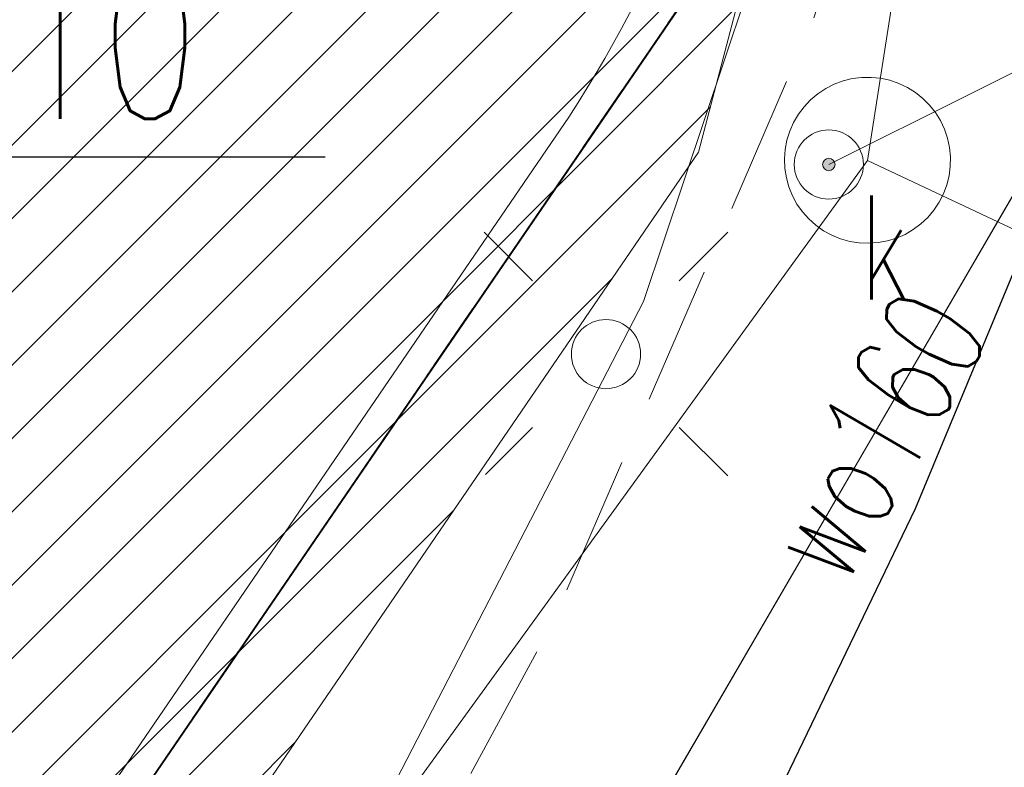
# Model space of a CAD drawing. Header units: metres. Extents: x 6567444 to 13135881, y 5574237 to 11149086.
# Tile 56 of 212: x 6567936.86 to 6567943.98, y 5574405.56 to 5574410.97. Entities that reach past the tile are written whole.
import ezdxf
from ezdxf.enums import TextEntityAlignment as Align

# ---------------------------------------------------------------- set-up
doc = ezdxf.new("R2010")
doc.units = ezdxf.units.M
for name, pattern in [('_MDCP$0$L_0_03', [1, 0.5, -0.5]), ('_MDCP$0$L_0_04', [1.5, 1, -0.5]), ('GE.I.6640.1.468.2024_MDCP_dodatkowe pomiary_12.03.2026$0$L_0_03', [1, 0.5, -0.5]), ('GE.I.6640.1.468.2024_MDCP_dodatkowe pomiary_12.03.2026$0$L_0_04', [1.5, 1, -0.5])]:
    doc.linetypes.add(name, pattern=pattern)
for name, color, linetype, lineweight in [('_MDCP$0$EGB_DzialkaEwidencyjna', 7, 'Continuous', 18), ('_MDCP$0$EGB_Klasouzytek', 92, 'Continuous', 18), ('_MDCP$0$EGB_KonturUzytkuGruntowego', 92, 'Continuous', 18), ('_MDCP$0$GES_InneUrzadzeniaTowarzyszace', 7, 'Continuous', 18), ('_MDCP$0$GES_InneUrzadzeniaTowarzyszace_P', 7, 'Continuous', 18), ('_MDCP$0$GES_PrzewodElektroenergetyczny', 1, 'Continuous', 18), ('_MDCP$0$GES_Rzedna', 7, 'Continuous', 18), ('_MDCP$0$GES_UrzadzeniaSiecElektroenergetyczna_P', 7, 'Continuous', 18), ('_MDCP$0$OT_Komunikacja', 7, 'Continuous', 18), ('_MDCP$0$Z_GRANICE SPRAWDZONE', 100, 'Continuous', 30), ('_MDCP$1$GES_PrzewodKanalizacyjny', 36, 'Continuous', 18), ('_MDCP$1$GES_PrzewodWodociagowy', 5, 'Continuous', 18), ('_TT_KAN_D_Opis_PKT_wpust', 7, 'Continuous', 30), ('GE.I.6640.1.468.2024_MDCP_dodatkowe pomiary_12.03.2026$0$EGB_DzialkaEwidencyjna', 7, 'Continuous', 18), ('GE.I.6640.1.468.2024_MDCP_dodatkowe pomiary_12.03.2026$0$EGB_Klasouzytek', 92, 'Continuous', 18), ('GE.I.6640.1.468.2024_MDCP_dodatkowe pomiary_12.03.2026$0$EGB_KonturUzytkuGruntowego', 92, 'Continuous', 18), ('GE.I.6640.1.468.2024_MDCP_dodatkowe pomiary_12.03.2026$0$GES_InneUrzadzeniaTowarzyszace', 7, 'Continuous', 18), ('GE.I.6640.1.468.2024_MDCP_dodatkowe pomiary_12.03.2026$0$GES_InneUrzadzeniaTowarzyszace_P', 7, 'Continuous', 18), ('GE.I.6640.1.468.2024_MDCP_dodatkowe pomiary_12.03.2026$0$GES_PrzewodElektroenergetyczny', 1, 'Continuous', 18), ('GE.I.6640.1.468.2024_MDCP_dodatkowe pomiary_12.03.2026$0$GES_PrzewodKanalizacyjny', 36, 'Continuous', 18), ('GE.I.6640.1.468.2024_MDCP_dodatkowe pomiary_12.03.2026$0$GES_PrzewodWodociagowy', 5, 'Continuous', 18), ('GE.I.6640.1.468.2024_MDCP_dodatkowe pomiary_12.03.2026$0$GES_Rzedna', 7, 'Continuous', 18), ('GE.I.6640.1.468.2024_MDCP_dodatkowe pomiary_12.03.2026$0$GES_UrzadzeniaSiecElektroenergetyczna_P', 7, 'Continuous', 18), ('GE.I.6640.1.468.2024_MDCP_dodatkowe pomiary_12.03.2026$0$OT_Komunikacja', 7, 'Continuous', 18), ('GE.I.6640.1.468.2024_MDCP_dodatkowe pomiary_12.03.2026$0$Z_GRANICE SPRAWDZONE', 100, 'Continuous', 30)]:
    doc.layers.add(name, color=color, linetype=linetype, lineweight=lineweight)
doc.layers.add('FORMA - Arch 01 - PZT 1 Strefy', color=7, linetype='Continuous')
doc.styles.add('_MDCP$0$STANDARD', font='simplex.shx')
doc.styles.add('GE.I.6640.1.468.2024_MDCP_dodatkowe pomiary_12.03.2026$0$STANDARD', font='simplex.shx')
doc.styles.add('ROMANS', font='romans.shx', dxfattribs={"width": 0.9})
doc.styles.get("Standard").update_dxf_attribs({"font": 'arial.ttf'})
doc.dimstyles.new('ISO-25', dxfattribs={"dimtxt": 2.5, "dimasz": 2.5, "dimexe": 1.25, "dimexo": 0.625, "dimtad": 1, "dimtxsty": 'Standard', "dimcen": 2.5, "dimadec": 0, "dimazin": 0, "dimtfac": 1, "dimtmove": 0, "dimatfit": 3, "dimfxl": 1, "dimarcsym": 0})
pattern_1 = [(45, (0, 0), (-0.2651650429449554, 0.2651650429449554), [])]

# ---------------------------------------------------------------- blocks, each defined once
blk = doc.blocks.new('_MDCP$0$other_SUPW_O')
at = {"color": 0, "linetype": 'Continuous', "lineweight": 18}
blk.add_circle((0, 0), 0.5, dxfattribs=at)
blk = doc.blocks.new('_MDCP$0$other_SUPS01_05')
at = {"linetype": 'Continuous', "lineweight": 13}
blk.add_hatch(color=0, dxfattribs=at).paths.add_polyline_path([(0, -0.090553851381, 1), (0, 0.090553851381, 1)])
at = {"color": 0, "linetype": 'Continuous', "lineweight": 13}
blk.add_circle((0, 0), 0.090553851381, dxfattribs=at)
blk = doc.blocks.new('_MDCP$0$other_SUEO')
at = {"color": 0, "linetype": 'Continuous', "lineweight": 18, "flags": 128}
for points in [[(-1.06, 1.06), (-1.76, 1.76)], [(1.76, 1.76), (1.06, 1.06)], [(-1.74, -1.74), (-1.06, -1.06)], [(1.06, -1.06), (1.76, -1.76)]]:
    blk.add_lwpolyline(points, dxfattribs=at)
at = {"color": 0, "linetype": 'Continuous', "lineweight": 18}
blk.add_circle((0, 0), 0.5, dxfattribs=at)
blk = doc.blocks.new('_MDCP')
at = {"layer": '_MDCP$0$EGB_DzialkaEwidencyjna', "linetype": 'CONTINUOUS', "lineweight": 18}
for p, q in [((6567870.09, 5574563.290000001), (6567937.22, 5574576.21)), ((6567937.22, 5574576.21), (6567953.2, 5574485.85)), ((6567921.55, 5574569.11), (6567849.51, 5574552.26)), ((6567849.51, 5574552.26), (6567921.55, 5574569.11)), ((6567946.41, 5574443.1), (6567921.55, 5574569.11)), ((6567921.55, 5574569.11), (6567946.41, 5574443.1)), ((6567848.19, 5574557.83), (6567870.09, 5574563.290000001)), ((6567849.51, 5574552.26), (6567848.19, 5574557.83)), ((6567830.11, 5574547.72), (6567849.51, 5574552.26)), ((6567829, 5574518.49), (6567830.11, 5574547.72)), ((6567851.37, 5574441.53), (6567829, 5574518.49)), ((6567953.2, 5574485.85), (6567954.34, 5574479.4)), ((6567954.34, 5574479.4), (6567964.63, 5574421.22)), ((6567945.87, 5574426.93), (6567946.41, 5574443.1)), ((6567946.41, 5574443.1), (6567945.87, 5574426.93)), ((6567857.95, 5574413.39), (6567851.37, 5574441.53)), ((6567941.78, 5574411.28), (6567945.87, 5574426.93)), ((6567945.87, 5574426.93), (6567941.78, 5574411.28)), ((6567964.63, 5574421.22), (6567961.980000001, 5574385.01)), ((6567864.17, 5574367.81), (6567857.95, 5574413.39)), ((6567926.87, 5574389.48), (6567941.78, 5574411.28)), ((6567941.78, 5574411.28), (6567926.87, 5574389.48)), ((6567903.73, 5574376.76), (6567926.87, 5574389.48)), ((6567926.87, 5574389.48), (6567903.73, 5574376.76)), ((6567961.980000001, 5574385.01), (6567940.38, 5574379.35)), ((6567940.38, 5574379.35), (6567927.03, 5574350.99)), ((6567864.17, 5574367.81), (6567903.73, 5574376.76)), ((6567903.73, 5574376.76), (6567864.17, 5574367.81)), ((6567869.98, 5574345.11), (6567864.17, 5574367.81)), ((6567921.32, 5574359.06), (6567869.98, 5574345.11)), ((6567923.464, 5574348.631000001), (6567921.32, 5574359.06)), ((6567927.03, 5574350.99), (6567923.464, 5574348.631000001))]:
    blk.add_line(p, q, dxfattribs=at)
at = {"layer": '_MDCP$0$EGB_Klasouzytek', "lineweight": 18}
blk.add_lwpolyline([(6567922.988806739, 5574350.94246946), (6567921.32, 5574359.06), (6567869.98, 5574345.11), (6567864.17, 5574367.81), (6567903.73, 5574376.76), (6567926.87, 5574389.48), (6567941.78, 5574411.28), (6567945.87, 5574426.93), (6567946.41, 5574443.1), (6567921.55, 5574569.11), (6567849.51, 5574552.26), (6567848.19, 5574557.83), (6567870.09, 5574563.290000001), (6567937.22, 5574576.21)], dxfattribs=at)
blk.add_lwpolyline([(6567903.73, 5574376.76), (6567864.17, 5574367.81), (6567857.95, 5574413.39), (6567851.37, 5574441.53), (6567829, 5574518.49), (6567830.11, 5574547.72), (6567849.51, 5574552.26), (6567921.55, 5574569.11), (6567946.41, 5574443.1), (6567945.87, 5574426.93), (6567941.78, 5574411.28), (6567926.87, 5574389.48)], close=True, dxfattribs=at)
at = {"layer": '_MDCP$0$EGB_KonturUzytkuGruntowego', "linetype": '_MDCP$0$L_0_03', "lineweight": 18}
blk.add_lwpolyline([(6567922.988806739, 5574350.94246946), (6567921.32, 5574359.06), (6567869.98, 5574345.11), (6567864.17, 5574367.81), (6567903.73, 5574376.76), (6567926.87, 5574389.48), (6567941.78, 5574411.28), (6567945.87, 5574426.93), (6567946.41, 5574443.1), (6567921.55, 5574569.11), (6567849.51, 5574552.26), (6567848.19, 5574557.83), (6567870.09, 5574563.290000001), (6567937.22, 5574576.21), (6567953.2, 5574485.85)], dxfattribs=at)
at = {"layer": '_MDCP$0$EGB_KonturUzytkuGruntowego', "linetype": '_MDCP$0$L_0_03', "lineweight": 18, "flags": 128}
blk.add_lwpolyline([(6567864.17, 5574367.81), (6567862.49, 5574380.1), (6567857.95, 5574413.39), (6567851.37, 5574441.53), (6567829, 5574518.49), (6567830.11, 5574547.72), (6567849.51, 5574552.26), (6567921.55, 5574569.11), (6567946.41, 5574443.1), (6567945.87, 5574426.93), (6567941.78, 5574411.28), (6567926.87, 5574389.48), (6567903.73, 5574376.76)], close=True, dxfattribs=at)
at = {"layer": '_MDCP$0$GES_InneUrzadzeniaTowarzyszace', "color": 36, "linetype": 'Continuous', "lineweight": 18, "flags": 128}
blk.add_lwpolyline([(6567942.92924656, 5574409.353392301), (6567942.86160064, 5574409.36420847), (6567942.795628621, 5574409.382665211), (6567942.732190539, 5574409.40852189), (6567942.672113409, 5574409.441441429), (6567942.61618043, 5574409.48099466), (6567942.56512078, 5574409.52666597), (6567942.5196001, 5574409.57785994), (6567942.48021181, 5574409.63390918), (6567942.4474694, 5574409.694082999), (6567942.421799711, 5574409.75759692), (6567942.403537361, 5574409.82362295), (6567942.39292044, 5574409.89130037), (6567942.390087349, 5574409.95974687), (6567942.39507502, 5574410.02807017), (6567942.407818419, 5574410.09537959), (6567942.428151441, 5574410.16079764), (6567942.45580902, 5574410.22347147), (6567942.49043059, 5574410.28258408), (6567942.53156483, 5574410.33736482), (6567942.578675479, 5574410.38709953), (6567942.6311484, 5574410.43113986), (6567942.68829951, 5574410.46891164), (6567942.74938376, 5574410.49992248), (6567942.81360482, 5574410.52376809), (6567942.88012548, 5574410.54013761), (6567942.948078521, 5574410.54881764), (6567943.01657808, 5574410.54969502), (6567943.08473115, 5574410.54275832), (6567943.151649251, 5574410.52809796), (6567943.21646001, 5574410.50590506), (6567943.2783185, 5574410.47646894), (6567943.3364183, 5574410.44017336), (6567943.390002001, 5574410.39749147), (6567943.43837106, 5574410.34897972), (6567943.480894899, 5574410.29527052), (6567943.51701916, 5574410.23706406), (6567943.54627292, 5574410.17511918), (6567943.568274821, 5574410.11024338), (6567943.58273804, 5574410.04328244), (6567943.58947403, 5574409.9751093), (6567943.58839499, 5574409.9066127), (6567943.579514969, 5574409.83868555), (6567943.562949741, 5574409.77221342), (6567943.538915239, 5574409.70806286), (6567943.5077248, 5574409.64707015), (6567943.469785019, 5574409.59003046), (6567943.42559049, 5574409.53768736), (6567943.37571738, 5574409.49072325), (6567943.320815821, 5574409.44975038), (6567943.261601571, 5574409.41530289), (6567943.19884656, 5574409.38782986), (6567943.133368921, 5574409.36768944), (6567943.066022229, 5574409.3551442), (6567942.99768448, 5574409.35035769)], close=True, dxfattribs=at)
at = {"layer": '_MDCP$0$GES_PrzewodElektroenergetyczny', "color": 1, "linetype": 'Continuous', "lineweight": 18, "flags": 128}
blk.add_lwpolyline([(6567865.43, 5574365.710000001), (6567866.05, 5574365.89), (6567896.56, 5574374.5), (6567904.27, 5574376.45), (6567911.08, 5574378.87), (6567917.57, 5574382.209999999), (6567923.68, 5574386.39), (6567927.96, 5574390.03), (6567932.71, 5574394.95), (6567937.44, 5574401.32), (6567941.37, 5574408.93), (6567944.03, 5574416.87), (6567946.43, 5574428.12), (6567947.070000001, 5574438.02), (6567946.76, 5574445.07), (6567943.54, 5574465.05), (6567937.11, 5574496.16), (6567934.67, 5574502.03), (6567928.51, 5574535.24), (6567922.19, 5574569.25)], dxfattribs=at)
at = {"layer": '_MDCP$0$GES_Rzedna', "color": 7, "linetype": 'Continuous', "lineweight": 13, "flags": 128}
blk.add_lwpolyline([(6567947.374107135, 5574410.959225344), (6567944.795982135, 5574410.959225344), (6567942.71, 5574409.92)], dxfattribs=at)
at = {"layer": '_MDCP$0$OT_Komunikacja', "color": 7, "linetype": 'Continuous', "lineweight": 25, "flags": 128}
blk.add_lwpolyline([(6567946.194, 5574415.206), (6567944.955, 5574411.463), (6567944.219999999, 5574409.565), (6567943.335, 5574407.431), (6567941.896, 5574404.446), (6567939.781000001, 5574400.677), (6567938.516, 5574398.665000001), (6567936.744, 5574396.084), (6567934.465, 5574393.243), (6567932.327, 5574390.844)], dxfattribs=at)
at = {"layer": '_MDCP$0$OT_Komunikacja', "color": 7, "linetype": '_MDCP$0$L_0_04', "lineweight": 18, "flags": 128}
blk.add_lwpolyline([(6567947.514999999, 5574455.697999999), (6567948.395999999, 5574450.424), (6567948.648, 5574448.731999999), (6567948.974999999, 5574446.476), (6567949.264999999, 5574444.281), (6567949.478, 5574440.508), (6567949.478, 5574438.827), (6567949.548, 5574436.345), (6567949.466, 5574434.494), (6567949.331, 5574431.506), (6567949.013000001, 5574428.567), (6567948.397, 5574424.452), (6567947.845, 5574421.592), (6567946.958, 5574417.848), (6567946.194, 5574415.206), (6567944.955, 5574411.463), (6567944.219999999, 5574409.565), (6567943.335, 5574407.431), (6567941.896, 5574404.446), (6567940.723, 5574402.331), (6567939.781000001, 5574400.677), (6567938.516, 5574398.665000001), (6567936.744, 5574396.084), (6567934.465, 5574393.243), (6567932.327, 5574390.844), (6567928.971, 5574387.543), (6567926.7, 5574385.54), (6567925.032, 5574384.195), (6567923.337, 5574382.935), (6567920.797, 5574381.179), (6567917.606, 5574379.366), (6567914.527, 5574377.737), (6567911.816, 5574376.502), (6567909.558, 5574375.579), (6567907.269, 5574374.816), (6567903.606, 5574373.672), (6567899.382, 5574372.527999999), (6567894.891, 5574371.274), (6567878.894, 5574366.917), (6567867.949, 5574363.87), (6567863.154, 5574362.61), (6567857.11, 5574361.35), (6567856.863, 5574364.456), (6567856.582, 5574368.038999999), (6567856.09, 5574372.83), (6567857, 5574372.9), (6567856.31, 5574378.9), (6567855.79, 5574382.87), (6567855.18, 5574386.83), (6567854.51, 5574390.76), (6567853.78, 5574394.71), (6567853.05, 5574398.63), (6567852.19, 5574402.6), (6567849.76, 5574413.26), (6567849.89, 5574414.22), (6567851.83, 5574414.670000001), (6567851.37, 5574416.66), (6567854.58, 5574417.419999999), (6567850.88, 5574432.39), (6567845.96, 5574431.22), (6567840.92, 5574450.67), (6567838.96, 5574456.25), (6567831.07, 5574490.06), (6567830.27, 5574495.98), (6567829, 5574501.83), (6567827.92, 5574506.7), (6567826.86, 5574511.56), (6567826.08, 5574515.52), (6567825.4, 5574519.47), (6567824.95, 5574522.44), (6567824.5, 5574526.43), (6567824.25, 5574529.43), (6567824.08, 5574532.42), (6567824.01, 5574536.4), (6567824.25, 5574539.41), (6567825.44, 5574545.289999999), (6567826.09, 5574547.18), (6567826.92, 5574548.98), (6567827.87, 5574550.709999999), (6567829, 5574552.37), (6567849.24, 5574556.86), (6567847.84, 5574562.43), (6567850.42, 5574563.07), (6567851, 5574562.82), (6567857.08, 5574558.64), (6567878.36, 5574563.51), (6567907.320000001, 5574570.28), (6567907.730000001, 5574567.88), (6567878.940000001, 5574561.2), (6567857.62, 5574556.33), (6567833.070000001, 5574550.68), (6567832.17, 5574550.48), (6567830.79, 5574549.8), (6567829.67, 5574548.79), (6567828.68, 5574547.02), (6567827.68, 5574544.22), (6567827.06, 5574541.370000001), (6567826.61, 5574538.33), (6567826.47, 5574535.3), (6567826.62, 5574531.27), (6567826.93, 5574527.32), (6567827.29, 5574523.8), (6567827.81, 5574520.339999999), (6567828.64, 5574515.44), (6567829.22, 5574512.47), (6567831.34, 5574502.7), (6567832, 5574502.039999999), (6567832.86, 5574501.86), (6567835.48, 5574490.39), (6567838.69, 5574476.72), (6567840.940000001, 5574477.22), (6567842.1, 5574472.29), (6567839.84, 5574471.76), (6567843.24, 5574457.14), (6567846.41, 5574443.89), (6567846.820000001, 5574442.27), (6567847.04, 5574441.61), (6567847.42, 5574441.08), (6567847.97, 5574440.71), (6567848.63, 5574440.56), (6567849.32, 5574440.61), (6567851.190000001, 5574441.04), (6567854.02, 5574429.39), (6567857.72, 5574414.07), (6567855.38, 5574413.53), (6567854.43, 5574412.7), (6567853.63, 5574411.68), (6567853.17, 5574410.72), (6567853.12, 5574409.71), (6567854.26, 5574404.84), (6567855.509999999, 5574398.999999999), (6567857.01, 5574391.2), (6567857.79, 5574386.18), (6567858.35, 5574382.209999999), (6567859.019999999, 5574377.27), (6567859.909, 5574368.887000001), (6567860.055, 5574367.78), (6567860.402, 5574366.895), (6567861.348, 5574365.757), (6567862.743, 5574365.112), (6567863.812, 5574364.983), (6567864.873, 5574365.082), (6567875.385, 5574368.045), (6567887.169, 5574371.344), (6567894.86, 5574373.433), (6567904.193, 5574375.979), (6567909.985999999, 5574377.842), (6567913.714, 5574379.575), (6567916.29, 5574380.93), (6567919.833, 5574382.929), (6567921.94, 5574384.464999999), (6567924.837, 5574386.597), (6567926.974, 5574388.488), (6567928.91, 5574390.272999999), (6567932.797, 5574394.443), (6567936.263, 5574399.014), (6567938.789, 5574403.047), (6567940.718999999, 5574406.619000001), (6567942.6, 5574410.97), (6567944.237, 5574415.951), (6567945.095, 5574418.932000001), (6567946.005, 5574422.667), (6567946.916, 5574428.255), (6567947.357, 5574433.537), (6567947.446000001, 5574438.626), (6567947.184, 5574444.294), (6567946.685, 5574448.233), (6567946.053999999, 5574452.175), (6567945.029, 5574458.386), (6567942.855999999, 5574469.729), (6567945.871, 5574465.435)], close=True, dxfattribs=at)
at = {"layer": '_MDCP$0$Z_GRANICE SPRAWDZONE', "linetype": 'ByBlock', "flags": 128}
blk.add_lwpolyline([(6567830.11, 5574547.72), (6567849.5308851, 5574552.261874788), (6567921.55, 5574569.11), (6567946.41, 5574443.1), (6567945.87, 5574426.93), (6567941.769343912, 5574411.258191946), (6567926.87, 5574389.48), (6567903.73, 5574376.76), (6567864.17, 5574367.81), (6567857.95, 5574413.39), (6567851.37, 5574441.53), (6567829, 5574518.49), (6567830.11, 5574547.72)], dxfattribs=at)
at = {"layer": '_MDCP$1$GES_PrzewodKanalizacyjny', "color": 36, "linetype": 'Continuous', "lineweight": 18, "flags": 128}
for points in [[(6567947.889999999, 5574441.331), (6567942.99, 5574409.95)], [(6567925.72, 5574386.13), (6567942.99, 5574409.95)], [(6567942.99, 5574409.95), (6567952.099, 5574405.661)]]:
    blk.add_lwpolyline(points, dxfattribs=at)
at = {"layer": '_MDCP$1$GES_PrzewodWodociagowy', "color": 5, "linetype": 'Continuous', "lineweight": 18, "flags": 128}
for points in [[(6567864.76, 5574364.5), (6567865.26, 5574364.62), (6567879.87, 5574368.83), (6567891.58, 5574371.22), (6567903.599999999, 5574374.160000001), (6567920.8, 5574381.71), (6567923.690000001, 5574383.53), (6567926.2, 5574385.120000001), (6567936.27, 5574396.34), (6567944.17, 5574409.92), (6567946.480000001, 5574417.99), (6567947.71, 5574422.27), (6567948.92, 5574431.23), (6567949.41, 5574434.92), (6567949.29, 5574441.410000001), (6567946.5, 5574458.89), (6567955.88, 5574460.77), (6567952.53, 5574481.02), (6567952.22, 5574482.27), (6567948.28, 5574498.02), (6567947.93, 5574497.92), (6567937.17, 5574495.79)], [(6567864.76, 5574364.5), (6567865.26, 5574364.62), (6567879.87, 5574368.83), (6567891.58, 5574371.22), (6567903.599999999, 5574374.160000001), (6567920.8, 5574381.71), (6567923.690000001, 5574383.53), (6567926.2, 5574385.120000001), (6567936.27, 5574396.34), (6567944.17, 5574409.92), (6567946.480000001, 5574417.99), (6567947.71, 5574422.27), (6567948.92, 5574431.23), (6567949.41, 5574434.92), (6567949.29, 5574441.410000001), (6567946.5, 5574458.89), (6567955.88, 5574460.77), (6567952.53, 5574481.02), (6567952.22, 5574482.27), (6567948.28, 5574498.02), (6567947.93, 5574497.92), (6567937.17, 5574495.79)], [(6567926.7, 5574385.54), (6567936.27, 5574396.34), (6567944.17, 5574409.92), (6567946.480000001, 5574417.99), (6567947.71, 5574422.27), (6567948.92, 5574431.23), (6567949.41, 5574434.92)]]:
    blk.add_lwpolyline(points, dxfattribs=at)
at = {"layer": '_MDCP$0$GES_InneUrzadzeniaTowarzyszace_P', "linetype": 'Continuous', "xscale": 0.5, "yscale": 0.5, "zscale": 0.5}
blk.add_blockref('_MDCP$0$other_SUPW_O', (6567942.71, 5574409.92), dxfattribs=at)
at = {"layer": '_MDCP$0$GES_Rzedna', "color": 36, "linetype": 'Continuous', "xscale": 0.5, "yscale": 0.5, "zscale": 0.5}
blk.add_blockref('_MDCP$0$other_SUPS01_05', (6567942.71, 5574409.92), dxfattribs=at)
at = {"layer": '_MDCP$0$GES_UrzadzeniaSiecElektroenergetyczna_P', "linetype": 'Continuous', "xscale": 0.5, "yscale": 0.5, "zscale": 0.5}
blk.add_blockref('_MDCP$0$other_SUEO', (6567941.1, 5574408.55), dxfattribs=at)
at = {"layer": '_MDCP$0$GES_InneUrzadzeniaTowarzyszace_P', "color": 7, "lineweight": 15, "style": '_MDCP$0$STANDARD', "width": 0.66}
blk.add_text('k', height=0.75, dxfattribs=at).set_placement((6567942.935, 5574409.695), align=Align.TOP_LEFT)
at = {"layer": '_MDCP$1$GES_PrzewodWodociagowy', "color": 5, "lineweight": 15, "style": '_MDCP$0$STANDARD', "width": 0.66}
blk.add_text('wo160', height=0.75, rotation=-300.2, dxfattribs=at).set_placement((6567943.031152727, 5574407.962335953), align=Align.MIDDLE_CENTER)
blk = doc.blocks.new('GE.I.6640.1.468.2024_MDCP_dodatkowe pomiary_12.03.2026$0$other_SUPW_O')
at = {"color": 0, "linetype": 'Continuous', "lineweight": 18}
blk.add_circle((0, 0), 0.5, dxfattribs=at)
blk = doc.blocks.new('GE.I.6640.1.468.2024_MDCP_dodatkowe pomiary_12.03.2026$0$other_SUPS01_05')
at = {"linetype": 'Continuous', "lineweight": 13}
blk.add_hatch(color=0, dxfattribs=at).paths.add_polyline_path([(0, -0.090553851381, 1), (0, 0.090553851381, 1)])
at = {"color": 0, "linetype": 'Continuous', "lineweight": 13}
blk.add_circle((0, 0), 0.090553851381, dxfattribs=at)
blk = doc.blocks.new('GE.I.6640.1.468.2024_MDCP_dodatkowe pomiary_12.03.2026$0$other_SUEO')
at = {"color": 0, "linetype": 'Continuous', "lineweight": 18, "flags": 128}
for points in [[(-1.06, 1.06), (-1.76, 1.76)], [(1.76, 1.76), (1.06, 1.06)], [(-1.74, -1.74), (-1.06, -1.06)], [(1.06, -1.06), (1.76, -1.76)]]:
    blk.add_lwpolyline(points, dxfattribs=at)
at = {"color": 0, "linetype": 'Continuous', "lineweight": 18}
blk.add_circle((0, 0), 0.5, dxfattribs=at)
blk = doc.blocks.new('GE.I.6640.1.468.2024_MDCP_dodatkowe pomiary_12.03.2026')
at = {"layer": 'GE.I.6640.1.468.2024_MDCP_dodatkowe pomiary_12.03.2026$0$EGB_DzialkaEwidencyjna', "linetype": 'CONTINUOUS', "lineweight": 18}
for p, q in [((6567870.09, 5574563.290000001), (6567937.22, 5574576.21)), ((6567937.22, 5574576.21), (6567953.2, 5574485.85)), ((6567921.55, 5574569.11), (6567849.51, 5574552.26)), ((6567849.51, 5574552.26), (6567921.55, 5574569.11)), ((6567946.41, 5574443.1), (6567921.55, 5574569.11)), ((6567921.55, 5574569.11), (6567946.41, 5574443.1)), ((6567848.19, 5574557.83), (6567870.09, 5574563.290000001)), ((6567849.51, 5574552.26), (6567848.19, 5574557.83)), ((6567830.11, 5574547.72), (6567849.51, 5574552.26)), ((6567829, 5574518.49), (6567830.11, 5574547.72)), ((6567851.37, 5574441.53), (6567829, 5574518.49)), ((6567953.2, 5574485.85), (6567954.34, 5574479.4)), ((6567954.34, 5574479.4), (6567964.63, 5574421.22)), ((6567945.87, 5574426.93), (6567946.41, 5574443.1)), ((6567946.41, 5574443.1), (6567945.87, 5574426.93)), ((6567857.95, 5574413.39), (6567851.37, 5574441.53)), ((6567941.78, 5574411.28), (6567945.87, 5574426.93)), ((6567945.87, 5574426.93), (6567941.78, 5574411.28)), ((6567964.63, 5574421.22), (6567961.980000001, 5574385.01)), ((6567864.17, 5574367.81), (6567857.95, 5574413.39)), ((6567926.87, 5574389.48), (6567941.78, 5574411.28)), ((6567941.78, 5574411.28), (6567926.87, 5574389.48)), ((6567903.73, 5574376.76), (6567926.87, 5574389.48)), ((6567926.87, 5574389.48), (6567903.73, 5574376.76)), ((6567961.980000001, 5574385.01), (6567940.38, 5574379.35)), ((6567940.38, 5574379.35), (6567927.03, 5574350.99)), ((6567864.17, 5574367.81), (6567903.73, 5574376.76)), ((6567903.73, 5574376.76), (6567864.17, 5574367.81)), ((6567869.98, 5574345.11), (6567864.17, 5574367.81)), ((6567921.32, 5574359.06), (6567869.98, 5574345.11)), ((6567923.464, 5574348.631000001), (6567921.32, 5574359.06)), ((6567927.03, 5574350.99), (6567923.464, 5574348.631000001))]:
    blk.add_line(p, q, dxfattribs=at)
at = {"layer": 'GE.I.6640.1.468.2024_MDCP_dodatkowe pomiary_12.03.2026$0$EGB_Klasouzytek', "lineweight": 18}
blk.add_lwpolyline([(6567922.988806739, 5574350.94246946), (6567921.32, 5574359.06), (6567869.98, 5574345.11), (6567864.17, 5574367.81), (6567903.73, 5574376.76), (6567926.87, 5574389.48), (6567941.78, 5574411.28), (6567945.87, 5574426.93), (6567946.41, 5574443.1), (6567921.55, 5574569.11), (6567849.51, 5574552.26), (6567848.19, 5574557.83), (6567870.09, 5574563.290000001), (6567937.22, 5574576.21)], dxfattribs=at)
blk.add_lwpolyline([(6567903.73, 5574376.76), (6567864.17, 5574367.81), (6567857.95, 5574413.39), (6567851.37, 5574441.53), (6567829, 5574518.49), (6567830.11, 5574547.72), (6567849.51, 5574552.26), (6567921.55, 5574569.11), (6567946.41, 5574443.1), (6567945.87, 5574426.93), (6567941.78, 5574411.28), (6567926.87, 5574389.48)], close=True, dxfattribs=at)
at = {"layer": 'GE.I.6640.1.468.2024_MDCP_dodatkowe pomiary_12.03.2026$0$EGB_KonturUzytkuGruntowego', "linetype": 'GE.I.6640.1.468.2024_MDCP_dodatkowe pomiary_12.03.2026$0$L_0_03', "lineweight": 18}
blk.add_lwpolyline([(6567922.988806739, 5574350.94246946), (6567921.32, 5574359.06), (6567869.98, 5574345.11), (6567864.17, 5574367.81), (6567903.73, 5574376.76), (6567926.87, 5574389.48), (6567941.78, 5574411.28), (6567945.87, 5574426.93), (6567946.41, 5574443.1), (6567921.55, 5574569.11), (6567849.51, 5574552.26), (6567848.19, 5574557.83), (6567870.09, 5574563.290000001), (6567937.22, 5574576.21), (6567953.2, 5574485.85)], dxfattribs=at)
at = {"layer": 'GE.I.6640.1.468.2024_MDCP_dodatkowe pomiary_12.03.2026$0$EGB_KonturUzytkuGruntowego', "linetype": 'GE.I.6640.1.468.2024_MDCP_dodatkowe pomiary_12.03.2026$0$L_0_03', "lineweight": 18, "flags": 128}
blk.add_lwpolyline([(6567864.17, 5574367.81), (6567862.49, 5574380.1), (6567857.95, 5574413.39), (6567851.37, 5574441.53), (6567829, 5574518.49), (6567830.11, 5574547.72), (6567849.51, 5574552.26), (6567921.55, 5574569.11), (6567946.41, 5574443.1), (6567945.87, 5574426.93), (6567941.78, 5574411.28), (6567926.87, 5574389.48), (6567903.73, 5574376.76)], close=True, dxfattribs=at)
at = {"layer": 'GE.I.6640.1.468.2024_MDCP_dodatkowe pomiary_12.03.2026$0$GES_InneUrzadzeniaTowarzyszace', "color": 36, "linetype": 'Continuous', "lineweight": 18, "flags": 128}
blk.add_lwpolyline([(6567942.92924656, 5574409.353392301), (6567942.86160064, 5574409.36420847), (6567942.795628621, 5574409.382665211), (6567942.732190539, 5574409.40852189), (6567942.672113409, 5574409.441441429), (6567942.61618043, 5574409.48099466), (6567942.56512078, 5574409.52666597), (6567942.5196001, 5574409.57785994), (6567942.48021181, 5574409.63390918), (6567942.4474694, 5574409.694082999), (6567942.421799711, 5574409.75759692), (6567942.403537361, 5574409.82362295), (6567942.39292044, 5574409.89130037), (6567942.390087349, 5574409.95974687), (6567942.39507502, 5574410.02807017), (6567942.407818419, 5574410.09537959), (6567942.428151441, 5574410.16079764), (6567942.45580902, 5574410.22347147), (6567942.49043059, 5574410.28258408), (6567942.53156483, 5574410.33736482), (6567942.578675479, 5574410.38709953), (6567942.6311484, 5574410.43113986), (6567942.68829951, 5574410.46891164), (6567942.74938376, 5574410.49992248), (6567942.81360482, 5574410.52376809), (6567942.88012548, 5574410.54013761), (6567942.948078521, 5574410.54881764), (6567943.01657808, 5574410.54969502), (6567943.08473115, 5574410.54275832), (6567943.151649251, 5574410.52809796), (6567943.21646001, 5574410.50590506), (6567943.2783185, 5574410.47646894), (6567943.3364183, 5574410.44017336), (6567943.390002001, 5574410.39749147), (6567943.43837106, 5574410.34897972), (6567943.480894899, 5574410.29527052), (6567943.51701916, 5574410.23706406), (6567943.54627292, 5574410.17511918), (6567943.568274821, 5574410.11024338), (6567943.58273804, 5574410.04328244), (6567943.58947403, 5574409.9751093), (6567943.58839499, 5574409.9066127), (6567943.579514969, 5574409.83868555), (6567943.562949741, 5574409.77221342), (6567943.538915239, 5574409.70806286), (6567943.5077248, 5574409.64707015), (6567943.469785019, 5574409.59003046), (6567943.42559049, 5574409.53768736), (6567943.37571738, 5574409.49072325), (6567943.320815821, 5574409.44975038), (6567943.261601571, 5574409.41530289), (6567943.19884656, 5574409.38782986), (6567943.133368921, 5574409.36768944), (6567943.066022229, 5574409.3551442), (6567942.99768448, 5574409.35035769)], close=True, dxfattribs=at)
at = {"layer": 'GE.I.6640.1.468.2024_MDCP_dodatkowe pomiary_12.03.2026$0$GES_PrzewodElektroenergetyczny', "color": 1, "linetype": 'Continuous', "lineweight": 18, "flags": 128}
blk.add_lwpolyline([(6567865.43, 5574365.710000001), (6567866.05, 5574365.89), (6567896.56, 5574374.5), (6567904.27, 5574376.45), (6567911.08, 5574378.87), (6567917.57, 5574382.209999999), (6567923.68, 5574386.39), (6567927.96, 5574390.03), (6567932.71, 5574394.95), (6567937.44, 5574401.32), (6567941.37, 5574408.93), (6567944.03, 5574416.87), (6567946.43, 5574428.12), (6567947.070000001, 5574438.02), (6567946.76, 5574445.07), (6567943.54, 5574465.05), (6567937.11, 5574496.16), (6567934.67, 5574502.03), (6567928.51, 5574535.24), (6567922.19, 5574569.25)], dxfattribs=at)
at = {"layer": 'GE.I.6640.1.468.2024_MDCP_dodatkowe pomiary_12.03.2026$0$GES_PrzewodKanalizacyjny', "color": 36, "linetype": 'Continuous', "lineweight": 18, "flags": 128}
for points in [[(6567947.889999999, 5574441.331), (6567942.99, 5574409.95)], [(6567925.72, 5574386.13), (6567942.99, 5574409.95)], [(6567942.99, 5574409.95), (6567952.099, 5574405.661)]]:
    blk.add_lwpolyline(points, dxfattribs=at)
at = {"layer": 'GE.I.6640.1.468.2024_MDCP_dodatkowe pomiary_12.03.2026$0$GES_PrzewodWodociagowy', "color": 5, "linetype": 'Continuous', "lineweight": 18, "flags": 128}
for points in [[(6567864.76, 5574364.5), (6567865.26, 5574364.62), (6567879.87, 5574368.83), (6567891.58, 5574371.22), (6567903.599999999, 5574374.160000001), (6567920.8, 5574381.71), (6567923.690000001, 5574383.53), (6567926.2, 5574385.120000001), (6567936.27, 5574396.34), (6567944.17, 5574409.92), (6567946.480000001, 5574417.99), (6567947.71, 5574422.27), (6567948.92, 5574431.23), (6567949.41, 5574434.92), (6567949.29, 5574441.410000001), (6567946.5, 5574458.89), (6567955.88, 5574460.77), (6567952.53, 5574481.02), (6567952.22, 5574482.27), (6567948.28, 5574498.02), (6567947.93, 5574497.92), (6567937.17, 5574495.79)], [(6567864.76, 5574364.5), (6567865.26, 5574364.62), (6567879.87, 5574368.83), (6567891.58, 5574371.22), (6567903.599999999, 5574374.160000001), (6567920.8, 5574381.71), (6567923.690000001, 5574383.53), (6567926.2, 5574385.120000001), (6567936.27, 5574396.34), (6567944.17, 5574409.92), (6567946.480000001, 5574417.99), (6567947.71, 5574422.27), (6567948.92, 5574431.23), (6567949.41, 5574434.92), (6567949.29, 5574441.410000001), (6567946.5, 5574458.89), (6567955.88, 5574460.77), (6567952.53, 5574481.02), (6567952.22, 5574482.27), (6567948.28, 5574498.02), (6567947.93, 5574497.92), (6567937.17, 5574495.79)], [(6567926.7, 5574385.54), (6567936.27, 5574396.34), (6567944.17, 5574409.92), (6567946.480000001, 5574417.99), (6567947.71, 5574422.27), (6567948.92, 5574431.23), (6567949.41, 5574434.92)]]:
    blk.add_lwpolyline(points, dxfattribs=at)
at = {"layer": 'GE.I.6640.1.468.2024_MDCP_dodatkowe pomiary_12.03.2026$0$GES_Rzedna', "color": 7, "linetype": 'Continuous', "lineweight": 13, "flags": 128}
blk.add_lwpolyline([(6567947.374107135, 5574410.959225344), (6567944.795982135, 5574410.959225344), (6567942.71, 5574409.92)], dxfattribs=at)
at = {"layer": 'GE.I.6640.1.468.2024_MDCP_dodatkowe pomiary_12.03.2026$0$OT_Komunikacja', "color": 7, "linetype": 'Continuous', "lineweight": 25, "flags": 128}
blk.add_lwpolyline([(6567946.194, 5574415.206), (6567944.955, 5574411.463), (6567944.219999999, 5574409.565), (6567943.335, 5574407.431), (6567941.896, 5574404.446), (6567939.781000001, 5574400.677), (6567938.516, 5574398.665000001), (6567936.744, 5574396.084), (6567934.465, 5574393.243), (6567932.327, 5574390.844)], dxfattribs=at)
at = {"layer": 'GE.I.6640.1.468.2024_MDCP_dodatkowe pomiary_12.03.2026$0$OT_Komunikacja', "color": 7, "linetype": 'GE.I.6640.1.468.2024_MDCP_dodatkowe pomiary_12.03.2026$0$L_0_04', "lineweight": 18, "flags": 128}
blk.add_lwpolyline([(6567947.514999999, 5574455.697999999), (6567948.395999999, 5574450.424), (6567948.648, 5574448.731999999), (6567948.974999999, 5574446.476), (6567949.264999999, 5574444.281), (6567949.478, 5574440.508), (6567949.478, 5574438.827), (6567949.548, 5574436.345), (6567949.466, 5574434.494), (6567949.331, 5574431.506), (6567949.013000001, 5574428.567), (6567948.397, 5574424.452), (6567947.845, 5574421.592), (6567946.958, 5574417.848), (6567946.194, 5574415.206), (6567944.955, 5574411.463), (6567944.219999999, 5574409.565), (6567943.335, 5574407.431), (6567941.896, 5574404.446), (6567940.723, 5574402.331), (6567939.781000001, 5574400.677), (6567938.516, 5574398.665000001), (6567936.744, 5574396.084), (6567934.465, 5574393.243), (6567932.327, 5574390.844), (6567928.971, 5574387.543), (6567926.7, 5574385.54), (6567925.032, 5574384.195), (6567923.337, 5574382.935), (6567920.797, 5574381.179), (6567917.606, 5574379.366), (6567914.527, 5574377.737), (6567911.816, 5574376.502), (6567909.558, 5574375.579), (6567907.269, 5574374.816), (6567903.606, 5574373.672), (6567899.382, 5574372.527999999), (6567894.891, 5574371.274), (6567878.894, 5574366.917), (6567867.949, 5574363.87), (6567863.154, 5574362.61), (6567857.11, 5574361.35), (6567856.863, 5574364.456), (6567856.582, 5574368.038999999), (6567856.09, 5574372.83), (6567857, 5574372.9), (6567856.31, 5574378.9), (6567855.79, 5574382.87), (6567855.18, 5574386.83), (6567854.51, 5574390.76), (6567853.78, 5574394.71), (6567853.05, 5574398.63), (6567852.19, 5574402.6), (6567849.76, 5574413.26), (6567849.89, 5574414.22), (6567851.83, 5574414.670000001), (6567851.37, 5574416.66), (6567854.58, 5574417.419999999), (6567850.88, 5574432.39), (6567845.96, 5574431.22), (6567840.92, 5574450.67), (6567838.96, 5574456.25), (6567831.07, 5574490.06), (6567830.27, 5574495.98), (6567829, 5574501.83), (6567827.92, 5574506.7), (6567826.86, 5574511.56), (6567826.08, 5574515.52), (6567825.4, 5574519.47), (6567824.95, 5574522.44), (6567824.5, 5574526.43), (6567824.25, 5574529.43), (6567824.08, 5574532.42), (6567824.01, 5574536.4), (6567824.25, 5574539.41), (6567825.44, 5574545.289999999), (6567826.09, 5574547.18), (6567826.92, 5574548.98), (6567827.87, 5574550.709999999), (6567829, 5574552.37), (6567849.24, 5574556.86), (6567847.84, 5574562.43), (6567850.42, 5574563.07), (6567851, 5574562.82), (6567857.08, 5574558.64), (6567878.36, 5574563.51), (6567907.320000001, 5574570.28), (6567907.730000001, 5574567.88), (6567878.940000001, 5574561.2), (6567857.62, 5574556.33), (6567833.070000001, 5574550.68), (6567832.17, 5574550.48), (6567830.79, 5574549.8), (6567829.67, 5574548.79), (6567828.68, 5574547.02), (6567827.68, 5574544.22), (6567827.06, 5574541.370000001), (6567826.61, 5574538.33), (6567826.47, 5574535.3), (6567826.62, 5574531.27), (6567826.93, 5574527.32), (6567827.29, 5574523.8), (6567827.81, 5574520.339999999), (6567828.64, 5574515.44), (6567829.22, 5574512.47), (6567831.34, 5574502.7), (6567832, 5574502.039999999), (6567832.86, 5574501.86), (6567835.48, 5574490.39), (6567838.69, 5574476.72), (6567840.940000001, 5574477.22), (6567842.1, 5574472.29), (6567839.84, 5574471.76), (6567843.24, 5574457.14), (6567846.41, 5574443.89), (6567846.820000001, 5574442.27), (6567847.04, 5574441.61), (6567847.42, 5574441.08), (6567847.97, 5574440.71), (6567848.63, 5574440.56), (6567849.32, 5574440.61), (6567851.190000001, 5574441.04), (6567854.02, 5574429.39), (6567857.72, 5574414.07), (6567855.38, 5574413.53), (6567854.43, 5574412.7), (6567853.63, 5574411.68), (6567853.17, 5574410.72), (6567853.12, 5574409.71), (6567854.26, 5574404.84), (6567855.509999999, 5574398.999999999), (6567857.01, 5574391.2), (6567857.79, 5574386.18), (6567858.35, 5574382.209999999), (6567859.019999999, 5574377.27), (6567859.909, 5574368.887000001), (6567860.055, 5574367.78), (6567860.402, 5574366.895), (6567861.348, 5574365.757), (6567862.743, 5574365.112), (6567863.812, 5574364.983), (6567864.873, 5574365.082), (6567875.385, 5574368.045), (6567887.169, 5574371.344), (6567894.86, 5574373.433), (6567904.193, 5574375.979), (6567909.985999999, 5574377.842), (6567913.714, 5574379.575), (6567916.29, 5574380.93), (6567919.833, 5574382.929), (6567921.94, 5574384.464999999), (6567924.837, 5574386.597), (6567926.974, 5574388.488), (6567928.91, 5574390.272999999), (6567932.797, 5574394.443), (6567936.263, 5574399.014), (6567938.789, 5574403.047), (6567940.718999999, 5574406.619000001), (6567942.6, 5574410.97), (6567944.237, 5574415.951), (6567945.095, 5574418.932000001), (6567946.005, 5574422.667), (6567946.916, 5574428.255), (6567947.357, 5574433.537), (6567947.446000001, 5574438.626), (6567947.184, 5574444.294), (6567946.685, 5574448.233), (6567946.053999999, 5574452.175), (6567945.029, 5574458.386), (6567942.855999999, 5574469.729), (6567945.871, 5574465.435)], close=True, dxfattribs=at)
at = {"layer": 'GE.I.6640.1.468.2024_MDCP_dodatkowe pomiary_12.03.2026$0$Z_GRANICE SPRAWDZONE', "linetype": 'ByBlock', "flags": 128}
blk.add_lwpolyline([(6567830.11, 5574547.72), (6567849.5308851, 5574552.261874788), (6567921.55, 5574569.11), (6567946.41, 5574443.1), (6567945.87, 5574426.93), (6567941.769343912, 5574411.258191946), (6567926.87, 5574389.48), (6567903.73, 5574376.76), (6567864.17, 5574367.81), (6567857.95, 5574413.39), (6567851.37, 5574441.53), (6567829, 5574518.49), (6567830.11, 5574547.72)], dxfattribs=at)
at = {"layer": 'GE.I.6640.1.468.2024_MDCP_dodatkowe pomiary_12.03.2026$0$GES_InneUrzadzeniaTowarzyszace_P', "linetype": 'Continuous', "xscale": 0.5, "yscale": 0.5, "zscale": 0.5}
blk.add_blockref('GE.I.6640.1.468.2024_MDCP_dodatkowe pomiary_12.03.2026$0$other_SUPW_O', (6567942.71, 5574409.92), dxfattribs=at)
at = {"layer": 'GE.I.6640.1.468.2024_MDCP_dodatkowe pomiary_12.03.2026$0$GES_Rzedna', "color": 36, "linetype": 'Continuous', "xscale": 0.5, "yscale": 0.5, "zscale": 0.5}
blk.add_blockref('GE.I.6640.1.468.2024_MDCP_dodatkowe pomiary_12.03.2026$0$other_SUPS01_05', (6567942.71, 5574409.92), dxfattribs=at)
at = {"layer": 'GE.I.6640.1.468.2024_MDCP_dodatkowe pomiary_12.03.2026$0$GES_UrzadzeniaSiecElektroenergetyczna_P', "linetype": 'Continuous', "xscale": 0.5, "yscale": 0.5, "zscale": 0.5}
blk.add_blockref('GE.I.6640.1.468.2024_MDCP_dodatkowe pomiary_12.03.2026$0$other_SUEO', (6567941.1, 5574408.55), dxfattribs=at)
at = {"layer": 'GE.I.6640.1.468.2024_MDCP_dodatkowe pomiary_12.03.2026$0$GES_InneUrzadzeniaTowarzyszace_P', "color": 7, "lineweight": 15, "style": 'GE.I.6640.1.468.2024_MDCP_dodatkowe pomiary_12.03.2026$0$STANDARD', "width": 0.66}
blk.add_text('k', height=0.75, dxfattribs=at).set_placement((6567942.935, 5574409.695), align=Align.TOP_LEFT)
at = {"layer": 'GE.I.6640.1.468.2024_MDCP_dodatkowe pomiary_12.03.2026$0$GES_PrzewodWodociagowy', "color": 5, "lineweight": 15, "style": 'GE.I.6640.1.468.2024_MDCP_dodatkowe pomiary_12.03.2026$0$STANDARD', "width": 0.66}
blk.add_text('wo160', height=0.75, rotation=-300.2, dxfattribs=at).set_placement((6567943.031152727, 5574407.962335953), align=Align.MIDDLE_CENTER)

msp = doc.modelspace()

# ---------------------------------------------------------------- block references
at = {"layer": 'Defpoints'}
msp.add_blockref('GE.I.6640.1.468.2024_MDCP_dodatkowe pomiary_12.03.2026', (0, 0), dxfattribs=at)

# ---------------------------------------------------------------- next in the draw order: block references
msp.add_blockref('_MDCP', (0, 0))

# ---------------------------------------------------------------- next in the draw order: hatches: boundary and pattern name
at = {"layer": 'FORMA - Arch 01 - PZT 1 Strefy', "linetype": 'Continuous', "lineweight": 0, "true_color": 0x69697f}
h = msp.add_hatch(dxfattribs=at)
h.set_pattern_fill('ANSI31', color=8, scale=3, style=0)
h.set_pattern_definition(pattern_1)
h.paths.add_polyline_path([(6567868.664004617, 5574447.184411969), (6567873.254378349, 5574448.170982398), (6567873.81264355, 5574447.810233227), (6567888.538679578, 5574450.975176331, -0.2338841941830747), (6567889.39859895, 5574450.757610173, -0.1644023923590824), (6567889.726477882, 5574450.207624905), (6567892.634322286, 5574436.677833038), (6567887.555077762, 5574435.58619372), (6567887.675547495, 5574435.025664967), (6567887.675759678, 5574435.024677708, -0.4141019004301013), (6567887.21524024, 5574434.313034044), (6567887.039258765, 5574434.275211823), (6567887.371253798, 5574432.730485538), (6567888.656896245, 5574433.006797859), (6567888.619074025, 5574433.182779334, -0.414213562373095), (6567889.079604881, 5574433.895458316), (6567893.048964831, 5574434.748559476), (6567893.321766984, 5574433.479249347), (6567898.209538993, 5574434.529737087), (6567906.331358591, 5574396.740050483), (6567909.835853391, 5574380.434128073), (6567926.815433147, 5574389.767760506), (6567940.832748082, 5574410.262560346, 0.1983726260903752), (6567942.208358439, 5574417.794146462), (6567932.917221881, 5574461.024500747), (6567905.127545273, 5574455.051899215, -0.414213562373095), (6567901.564150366, 5574457.354553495), (6567901.459088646, 5574457.843390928, -0.414213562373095), (6567903.761742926, 5574461.406785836), (6567939.749191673, 5574469.141265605, -0.06325303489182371), (6567941.004623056, 5574469.248694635), (6567939.791759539, 5574475.42811624, -0.05279866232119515), (6567938.687285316, 5574475.025393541), (6567900.545652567, 5574466.852588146, -0.08662822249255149), (6567900.201980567, 5574466.839220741), (6567886.587313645, 5574463.892713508), (6567887.529887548, 5574459.452462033), (6567888.307344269, 5574455.835065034), (6567882.191982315, 5574454.520741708), (6567875.15269556, 5574453.007846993), (6567867.754174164, 5574451.417744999)])
h.paths.add_polyline_path([(6567903.070370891, 5574442.847166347), (6567912.847119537, 5574444.948400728), (6567923.521390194, 5574395.282517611), (6567913.744641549, 5574393.18128323)], flags=0)
h.paths.add_polyline_path([(6567925.121426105, 5574405.927923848, -0.004779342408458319), (6567925.108839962, 5574405.983876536), (6567925.133464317, 5574405.98916884)], flags=0)
h.paths.add_polyline_path([(6567932.495318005, 5574408.257825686), (6567927.606943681, 5574407.207208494), (6567918.151388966, 5574451.202577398), (6567927.928137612, 5574453.303811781), (6567936.333075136, 5574414.1968172), (6567931.444700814, 5574413.146200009)], flags=0)
at = {"layer": 'FORMA - Arch 01 - PZT 1 Strefy', "linetype": 'Continuous', "lineweight": 0, "true_color": 0x577933}
h = msp.add_hatch(dxfattribs=at)
h.set_pattern_fill('ANSI31', color=77, scale=3, style=0)
h.set_pattern_definition(pattern_1)
h.paths.add_polyline_path([(6567874.014055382, 5574368.78710555), (6567903.730000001, 5574375.509999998), (6567926.870000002, 5574388.23), (6567941.769343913, 5574410.008191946), (6567945.870000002, 5574425.679999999), (6567946.274437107, 5574437.79064444), (6567944.961367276, 5574438.317753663), (6567943.08999675, 5574447.024978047), (6567939.696084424, 5574458.047658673), (6567938.856213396, 5574457.186743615), (6567945.454089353, 5574426.48775287), (6567940.56571503, 5574425.437135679), (6567942.208358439, 5574417.794146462, -0.1983490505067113), (6567940.832748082, 5574410.262560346), (6567926.815433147, 5574389.767760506), (6567903.432510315, 5574376.914226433), (6567873.643360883, 5574370.51189502)])

# ---------------------------------------------------------------- next in the draw order: linework, layer by layer
at = {"layer": 'FORMA - Arch 01 - PZT 1 Strefy', "color": 71, "linetype": 'Continuous', "lineweight": 13, "true_color": 0xaff266}
for p, q in [((6567941.769343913, 5574410.008191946), (6567945.870000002, 5574425.679999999)), ((6567940.832748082, 5574410.262560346), (6567926.815433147, 5574389.767760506)), ((6567926.870000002, 5574388.23), (6567941.769343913, 5574410.008191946))]:
    msp.add_line(p, q, dxfattribs=at)
at = {"layer": 'FORMA - Arch 01 - PZT 1 Strefy', "color": 254, "linetype": 'Continuous', "lineweight": 13, "true_color": 0xd2d2ff}
msp.add_line((6567926.815433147, 5574389.767760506), (6567940.832748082, 5574410.262560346), dxfattribs=at)
at = {"layer": 'FORMA - Arch 01 - PZT 1 Strefy', "color": 71, "linetype": 'Continuous', "lineweight": 13, "true_color": 0xaff266}
msp.add_arc((6567932.401180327, 5574415.693965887), 10.02953144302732, 327.2113761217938, 12.08717370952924, dxfattribs=at)
at = {"layer": 'FORMA - Arch 01 - PZT 1 Strefy', "color": 254, "linetype": 'Continuous', "lineweight": 13, "true_color": 0xd2d2ff}
msp.add_arc((6567932.402352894, 5574415.693751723), 10.02842972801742, 327.2087768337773, 12.0897729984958, dxfattribs=at)

# ---------------------------------------------------------------- next in the draw order: texts
at = {"layer": '_TT_KAN_D_Opis_PKT_wpust', "lineweight": 25, "insert": (6567934.674506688, 5574411.449550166), "char_height": 1.2, "attachment_point": 1, "style": 'ROMANS'}
msp.add_mtext('\\T0.95;\\W0.7;WpI.10', dxfattribs=at)

# ---------------------------------------------------------------- next in the draw order: leaders
at = {"layer": '_TT_KAN_D_Opis_PKT_wpust', "lineweight": 25, "annotation_type": 0, "has_hookline": 1, "hookline_direction": 0, "text_width": 3.678}
msp.add_leader([(6567932.679639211, 5574409.439737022), (6567934.76846293, 5574409.974339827)], dimstyle='ISO-25', override={"dimasz": 0.5, "dimgap": 0.625, "dimtad": 3}, dxfattribs=at)

doc.saveas('drawing.dxf')
